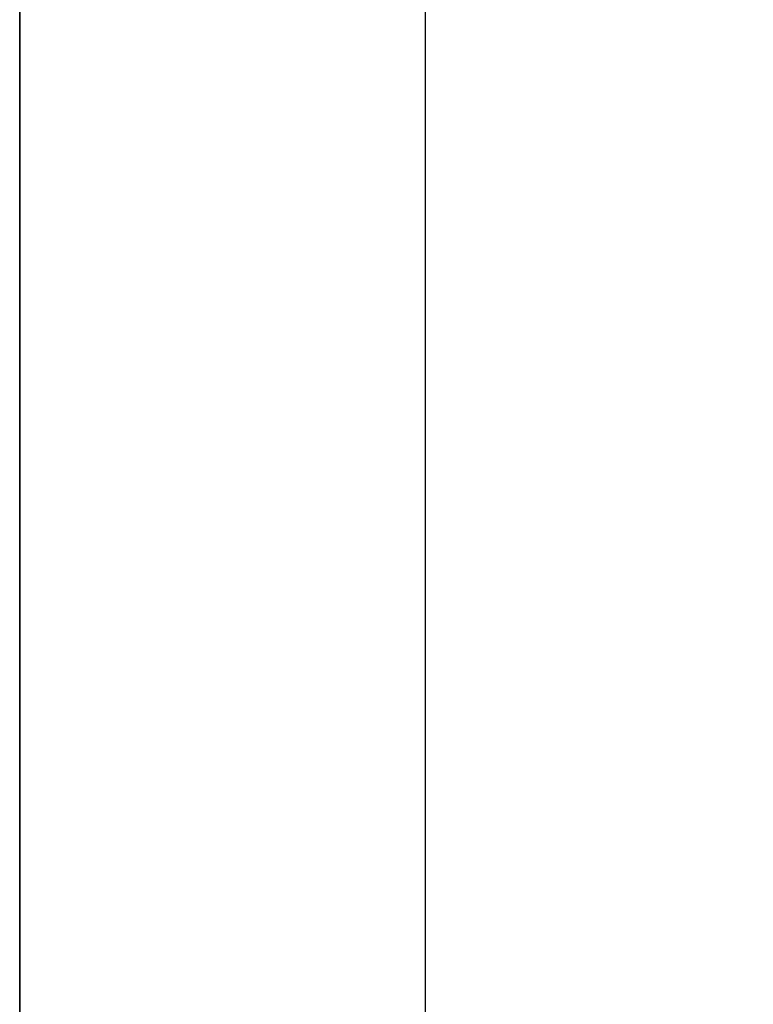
# Model space of a CAD drawing. Header units: millimetres. Extents: x -6500 to 4200, y 0 to 5940.
# Tile 83 of 157: x 0 to 72, y 97 to 194. Entities that reach past the tile are written whole.
import ezdxf

# ---------------------------------------------------------------- set-up
doc = ezdxf.new("R2010")
doc.units = ezdxf.units.MM
doc.layers.add('152', color=250, linetype='Continuous')
doc.layers.add('256', color=250, linetype='Continuous')

msp = doc.modelspace()

# ---------------------------------------------------------------- hatches: boundary and pattern name
at = {"layer": '152', "linetype": 'Continuous', "lineweight": 35}
h = msp.add_hatch(dxfattribs=at)
h.set_pattern_fill('ANSI31', color=155, scale=1.5, angle=-2.1e-14, style=0)
edge = h.paths.add_edge_path(flags=0)
edge.add_line((66.226, 138.9), (68.976, 138.9))
edge.add_line((68.976, 138.913), (66.226, 138.913))
edge = h.paths.add_edge_path(flags=0)
edge.add_spline(control_points=[(65.964, 138.65), (65.964, 138.659), (65.964, 138.668), (65.966, 138.685), (65.968, 138.702), (65.972, 138.718), (65.975, 138.729), (65.976, 138.731), (65.977, 138.735), (65.978, 138.737), (65.98, 138.743), (65.982, 138.747), (65.987, 138.759), (65.994, 138.774), (66.003, 138.789), (66.01, 138.8), (66.013, 138.803), (66.016, 138.808), (66.018, 138.81), (66.02, 138.814), (66.022, 138.815), (66.029, 138.824), (66.034, 138.83), (66.046, 138.842), (66.059, 138.854), (66.073, 138.864), (66.082, 138.87), (66.084, 138.871), (66.087, 138.873), (66.089, 138.874), (66.095, 138.878), (66.098, 138.88), (66.11, 138.886), (66.125, 138.893), (66.141, 138.899), (66.154, 138.903), (66.158, 138.904), (66.166, 138.906), (66.17, 138.907), (66.183, 138.91), (66.2, 138.912), (66.217, 138.913), (66.226, 138.913)], knot_values=[0, 0, 0, 0, 0.0625, 0.0625, 0.125, 0.1875, 0.1875, 0.203125, 0.203125, 0.21875, 0.21875, 0.25, 0.25, 0.3125, 0.375, 0.375, 0.40625, 0.40625, 0.421875, 0.421875, 0.4375, 0.4375, 0.5, 0.5, 0.5625, 0.625, 0.625, 0.640625, 0.640625, 0.65625, 0.65625, 0.6875, 0.6875, 0.75, 0.8125, 0.8125, 0.84375, 0.84375, 0.875, 0.875, 0.9375, 1, 1, 1, 1], degree=3, periodic=0)
edge.add_line((65.964, 135.788), (65.964, 138.65))
edge.add_line((65.976, 138.65), (65.976, 135.788))
edge.add_spline(control_points=[(66.226, 138.9), (66.218, 138.9), (66.201, 138.9), (66.185, 138.897), (66.173, 138.895), (66.169, 138.894), (66.161, 138.892), (66.157, 138.891), (66.145, 138.887), (66.13, 138.882), (66.115, 138.875), (66.104, 138.869), (66.101, 138.867), (66.096, 138.864), (66.094, 138.863), (66.09, 138.86), (66.089, 138.859), (66.08, 138.854), (66.067, 138.844), (66.055, 138.833), (66.043, 138.821), (66.038, 138.815), (66.031, 138.807), (66.03, 138.806), (66.028, 138.803), (66.026, 138.801), (66.023, 138.796), (66.02, 138.793), (66.014, 138.782), (66.005, 138.768), (65.998, 138.754), (65.994, 138.742), (65.992, 138.739), (65.99, 138.733), (65.989, 138.731), (65.988, 138.727), (65.987, 138.725), (65.984, 138.715), (65.98, 138.699), (65.978, 138.683), (65.976, 138.667), (65.976, 138.659), (65.976, 138.65)], knot_values=[0, 0, 0, 0, 0.0625, 0.125, 0.125, 0.15625, 0.15625, 0.1875, 0.1875, 0.25, 0.3125, 0.3125, 0.34375, 0.34375, 0.359375, 0.359375, 0.375, 0.375, 0.4375, 0.5, 0.5, 0.5625, 0.5625, 0.578125, 0.578125, 0.59375, 0.59375, 0.625, 0.625, 0.6875, 0.75, 0.75, 0.78125, 0.78125, 0.796875, 0.796875, 0.8125, 0.8125, 0.875, 0.9375, 0.9375, 1, 1, 1, 1], degree=3, periodic=0)
h = msp.add_hatch(dxfattribs=at)
h.set_pattern_fill('ANSI31', color=155, scale=1.5, angle=-29.985, style=0)
edge = h.paths.add_edge_path(flags=0)
edge.add_spline(control_points=[(17.076, 134.05), (17.076, 134.046), (17.076, 134.036), (17.074, 134.026), (17.073, 134.019), (17.072, 134.016), (17.071, 134.011), (17.07, 134.009), (17.068, 134.002), (17.065, 133.993), (17.061, 133.984), (17.057, 133.978), (17.056, 133.975), (17.054, 133.972), (17.053, 133.971), (17.052, 133.969), (17.051, 133.968), (17.048, 133.963), (17.042, 133.955), (17.032, 133.944), (17.025, 133.938), (17.02, 133.934), (17.019, 133.933), (17.017, 133.931), (17.014, 133.929), (17.011, 133.927), (17.005, 133.923), (16.997, 133.918), (16.988, 133.914), (16.981, 133.911), (16.979, 133.91), (16.975, 133.909), (16.974, 133.908), (16.972, 133.908), (16.971, 133.907), (16.965, 133.905), (16.955, 133.903), (16.946, 133.902), (16.936, 133.901), (16.931, 133.9), (16.926, 133.9)], knot_values=[0, 0, 0, 0, 0.0625, 0.125, 0.125, 0.15625, 0.15625, 0.1875, 0.1875, 0.25, 0.3125, 0.3125, 0.34375, 0.34375, 0.359375, 0.359375, 0.375, 0.375, 0.4375, 0.5, 0.5625, 0.5625, 0.578125, 0.578125, 0.59375, 0.625, 0.625, 0.6875, 0.75, 0.75, 0.78125, 0.78125, 0.796875, 0.796875, 0.8125, 0.8125, 0.875, 0.9375, 0.9375, 1, 1, 1, 1], degree=3, periodic=0)
edge.add_line((16.926, 133.9), (16.826, 133.9))
edge.add_line((16.826, 133.9), (16.826, 134.65))
edge.add_line((16.826, 134.65), (16.874, 134.65))
edge.add_line((16.874, 134.65), (16.874, 136.1))
edge.add_line((16.874, 136.1), (16.939, 136.1))
edge.add_line((16.939, 136.1), (17.076, 135.963))
edge.add_line((17.076, 135.963), (17.076, 134.05))
h = msp.add_hatch(dxfattribs=at)
h.set_pattern_fill('ANSI31', color=155, scale=1.5, angle=29.985, style=0)
h.paths.add_polyline_path([(19.624, 135.628), (19.624, 135.745), (19.46, 135.745), (19.581, 135.628)], flags=0)
edge = h.paths.add_edge_path(flags=0)
edge.add_spline(control_points=[(19.37, 135.913), (19.368, 135.913), (19.367, 135.914), (19.365, 135.914), (19.365, 135.914), (19.363, 135.914), (19.363, 135.914), (19.362, 135.914), (19.361, 135.914), (19.361, 135.914), (19.36, 135.914), (19.359, 135.914), (19.358, 135.914), (19.357, 135.913), (19.356, 135.913), (19.356, 135.912), (19.355, 135.912), (19.354, 135.912), (19.354, 135.911), (19.353, 135.91), (19.352, 135.91), (19.351, 135.908), (19.351, 135.907), (19.35, 135.904), (19.349, 135.903), (19.349, 135.901), (19.349, 135.901), (19.349, 135.899), (19.349, 135.899), (19.349, 135.898)], knot_values=[0, 0, 0, 0, 0.125, 0.125, 0.1875, 0.1875, 0.25, 0.25, 0.28125, 0.28125, 0.3125, 0.3125, 0.375, 0.4375, 0.4375, 0.46875, 0.46875, 0.5, 0.5625, 0.5625, 0.625, 0.625, 0.75, 0.75, 0.875, 0.875, 0.9375, 0.9375, 1, 1, 1, 1], degree=3, periodic=0)
edge = h.paths.add_edge_path(flags=0)
edge.add_spline(control_points=[(19.32, 136.063), (19.32, 136.063), (19.319, 136.063), (19.318, 136.063), (19.318, 136.064), (19.317, 136.064), (19.316, 136.064), (19.315, 136.063), (19.314, 136.063), (19.313, 136.063), (19.313, 136.062), (19.312, 136.062), (19.312, 136.061), (19.311, 136.06), (19.311, 136.06), (19.31, 136.059), (19.31, 136.058), (19.31, 136.057), (19.31, 136.057), (19.31, 136.056), (19.31, 136.055), (19.31, 136.054), (19.31, 136.053), (19.311, 136.052), (19.311, 136.052), (19.312, 136.051), (19.312, 136.051), (19.313, 136.05), (19.313, 136.05), (19.314, 136.049), (19.315, 136.049), (19.316, 136.049), (19.316, 136.049), (19.317, 136.049)], knot_values=[0, 0, 0, 0, 0.0625, 0.0625, 0.125, 0.125, 0.1875, 0.1875, 0.25, 0.25, 0.3125, 0.3125, 0.375, 0.375, 0.4375, 0.4375, 0.5, 0.5, 0.5625, 0.5625, 0.625, 0.625, 0.6875, 0.6875, 0.75, 0.75, 0.8125, 0.8125, 0.875, 0.875, 0.9375, 0.9375, 1, 1, 1, 1], degree=3, periodic=0)
edge = h.paths.add_edge_path(flags=0)
edge.add_spline(control_points=[(19.084, 135.713), (19.084, 135.712), (19.084, 135.711), (19.084, 135.711), (19.084, 135.71), (19.083, 135.71), (19.083, 135.709), (19.083, 135.709), (19.082, 135.708), (19.082, 135.707), (19.081, 135.707), (19.081, 135.707), (19.081, 135.706), (19.08, 135.706), (19.079, 135.705), (19.078, 135.705), (19.078, 135.705), (19.076, 135.704), (19.076, 135.704), (19.075, 135.704), (19.074, 135.704), (19.074, 135.704), (19.074, 135.704), (19.073, 135.704), (19.072, 135.704), (19.071, 135.704), (19.07, 135.705), (19.069, 135.705), (19.069, 135.705), (19.068, 135.706), (19.068, 135.706), (19.067, 135.706), (19.067, 135.707), (19.066, 135.708), (19.066, 135.708), (19.066, 135.708), (19.065, 135.709), (19.065, 135.709), (19.065, 135.71), (19.064, 135.711), (19.064, 135.712), (19.064, 135.713), (19.064, 135.714), (19.064, 135.714)], knot_values=[0, 0, 0, 0, 0.0625, 0.0625, 0.09375, 0.09375, 0.125, 0.125, 0.1875, 0.1875, 0.21875, 0.21875, 0.25, 0.25, 0.3125, 0.3125, 0.375, 0.375, 0.4375, 0.4375, 0.46875, 0.46875, 0.5, 0.5, 0.5625, 0.5625, 0.625, 0.625, 0.65625, 0.65625, 0.6875, 0.6875, 0.75, 0.75, 0.78125, 0.78125, 0.8125, 0.8125, 0.875, 0.875, 0.9375, 0.9375, 1, 1, 1, 1], degree=3, periodic=0)
edge = h.paths.add_edge_path(flags=0)
edge.add_spline(control_points=[(19.084, 135.713), (19.085, 135.716), (19.085, 135.718), (19.087, 135.722), (19.088, 135.723), (19.088, 135.725), (19.089, 135.726), (19.09, 135.727), (19.09, 135.728), (19.092, 135.731), (19.094, 135.733), (19.097, 135.736), (19.098, 135.737), (19.1, 135.739), (19.102, 135.74), (19.105, 135.742), (19.107, 135.743), (19.108, 135.743), (19.109, 135.744), (19.112, 135.745), (19.115, 135.746), (19.118, 135.746), (19.119, 135.746), (19.121, 135.746), (19.121, 135.746), (19.123, 135.746), (19.125, 135.746), (19.129, 135.746), (19.132, 135.746), (19.134, 135.745)], knot_values=[0, 0, 0, 0, 0.125, 0.125, 0.1875, 0.1875, 0.21875, 0.21875, 0.25, 0.25, 0.375, 0.375, 0.4375, 0.4375, 0.5, 0.5625, 0.59375, 0.59375, 0.625, 0.625, 0.75, 0.75, 0.78125, 0.78125, 0.8125, 0.8125, 0.875, 0.875, 1, 1, 1, 1], degree=3, periodic=0)
edge.add_line((19.134, 135.745), (19.346, 135.684))
edge.add_spline(control_points=[(19.346, 135.684), (19.347, 135.684), (19.347, 135.684), (19.349, 135.683), (19.35, 135.683), (19.351, 135.682), (19.352, 135.681), (19.352, 135.68), (19.353, 135.68), (19.353, 135.679), (19.354, 135.679), (19.354, 135.678), (19.355, 135.678), (19.355, 135.677), (19.355, 135.676), (19.356, 135.675), (19.356, 135.675), (19.356, 135.674), (19.357, 135.673), (19.357, 135.672), (19.357, 135.671), (19.357, 135.669), (19.357, 135.668), (19.357, 135.667), (19.357, 135.667), (19.357, 135.666), (19.356, 135.666), (19.356, 135.664), (19.356, 135.664), (19.355, 135.663), (19.355, 135.662), (19.355, 135.662), (19.354, 135.661), (19.354, 135.66), (19.353, 135.66), (19.352, 135.659), (19.352, 135.659), (19.352, 135.658), (19.351, 135.658), (19.35, 135.657), (19.348, 135.656), (19.347, 135.655)], knot_values=[0, 0, 0, 0, 0.0625, 0.0625, 0.125, 0.125, 0.1875, 0.1875, 0.21875, 0.21875, 0.25, 0.25, 0.3125, 0.3125, 0.34375, 0.34375, 0.375, 0.375, 0.4375, 0.4375, 0.5, 0.5, 0.5625, 0.5625, 0.59375, 0.59375, 0.625, 0.625, 0.6875, 0.6875, 0.71875, 0.71875, 0.75, 0.75, 0.8125, 0.8125, 0.84375, 0.84375, 0.875, 0.875, 1, 1, 1, 1], degree=3, periodic=0)
edge.add_line((19.347, 135.655), (19.083, 135.565))
edge.add_spline(control_points=[(19.083, 135.565), (19.082, 135.565), (19.082, 135.565), (19.08, 135.565), (19.08, 135.564), (19.078, 135.563), (19.077, 135.563), (19.076, 135.562), (19.075, 135.561), (19.075, 135.56), (19.074, 135.56), (19.073, 135.559), (19.072, 135.558), (19.071, 135.555), (19.07, 135.554), (19.07, 135.552), (19.069, 135.551), (19.069, 135.549), (19.069, 135.549), (19.069, 135.547), (19.069, 135.547), (19.069, 135.545), (19.069, 135.544), (19.069, 135.542), (19.069, 135.541), (19.07, 135.54), (19.07, 135.54), (19.07, 135.538), (19.071, 135.537), (19.072, 135.535), (19.072, 135.535), (19.073, 135.534), (19.073, 135.533), (19.074, 135.532), (19.075, 135.531), (19.076, 135.53), (19.077, 135.529), (19.078, 135.529), (19.078, 135.528), (19.08, 135.527), (19.081, 135.527), (19.083, 135.526), (19.083, 135.526), (19.085, 135.526), (19.085, 135.526), (19.087, 135.525), (19.088, 135.525), (19.089, 135.525)], knot_values=[0, 0, 0, 0, 0.03125, 0.03125, 0.0625, 0.0625, 0.125, 0.125, 0.15625, 0.15625, 0.1875, 0.1875, 0.25, 0.25, 0.3125, 0.3125, 0.375, 0.375, 0.40625, 0.40625, 0.4375, 0.4375, 0.5, 0.5, 0.53125, 0.53125, 0.5625, 0.5625, 0.625, 0.625, 0.65625, 0.65625, 0.6875, 0.6875, 0.75, 0.75, 0.78125, 0.78125, 0.8125, 0.8125, 0.875, 0.875, 0.90625, 0.90625, 0.9375, 0.9375, 1, 1, 1, 1], degree=3, periodic=0)
edge.add_line((19.089, 135.525), (19.455, 135.525))
edge.add_spline(control_points=[(19.455, 135.525), (19.459, 135.525), (19.464, 135.526), (19.469, 135.527), (19.47, 135.527), (19.472, 135.528), (19.473, 135.528), (19.476, 135.529), (19.48, 135.531), (19.484, 135.533), (19.487, 135.535), (19.488, 135.535), (19.489, 135.537), (19.49, 135.537), (19.494, 135.541), (19.498, 135.544), (19.5, 135.547)], knot_values=[0, 0, 0, 0, 0.25, 0.25, 0.3125, 0.3125, 0.375, 0.375, 0.5, 0.625, 0.625, 0.6875, 0.6875, 0.75, 0.75, 1, 1, 1, 1], degree=3, periodic=0)
edge.add_spline(control_points=[(19.5, 135.547), (19.503, 135.55), (19.508, 135.556), (19.514, 135.562), (19.519, 135.566), (19.521, 135.567), (19.524, 135.569), (19.526, 135.57), (19.531, 135.573), (19.538, 135.577), (19.545, 135.581), (19.551, 135.583), (19.553, 135.583), (19.557, 135.584), (19.559, 135.585), (19.565, 135.586), (19.573, 135.588), (19.581, 135.588), (19.585, 135.588)], knot_values=[0, 0, 0, 0, 0.125, 0.25, 0.25, 0.3125, 0.3125, 0.375, 0.375, 0.5, 0.625, 0.625, 0.6875, 0.6875, 0.75, 0.75, 0.875, 1, 1, 1, 1], degree=3, periodic=0)
edge.add_line((19.585, 135.588), (19.664, 135.588))
edge.add_line((19.664, 135.588), (19.664, 135.788))
edge.add_line((19.664, 135.788), (19.459, 135.788))
edge.add_line((19.438, 135.817), (19.386, 135.817))
edge.add_spline(control_points=[(19.386, 135.817), (19.384, 135.817), (19.381, 135.818), (19.379, 135.818), (19.376, 135.819), (19.376, 135.819), (19.374, 135.82), (19.374, 135.82), (19.372, 135.821), (19.371, 135.822), (19.369, 135.823), (19.369, 135.824), (19.368, 135.825), (19.367, 135.826), (19.366, 135.827), (19.365, 135.828), (19.364, 135.83), (19.363, 135.831), (19.363, 135.832), (19.362, 135.833), (19.362, 135.835), (19.361, 135.836), (19.361, 135.838)], knot_values=[0, 0, 0, 0, 0.125, 0.25, 0.25, 0.3125, 0.3125, 0.375, 0.375, 0.5, 0.5, 0.5625, 0.5625, 0.625, 0.625, 0.75, 0.75, 0.8125, 0.8125, 0.875, 0.875, 1, 1, 1, 1], degree=3, periodic=0)
edge.add_line((19.361, 135.838), (19.349, 135.898))
edge.add_spline(control_points=[(19.37, 135.913), (19.376, 135.909), (19.383, 135.905), (19.393, 135.899), (19.396, 135.896), (19.403, 135.892), (19.409, 135.887), (19.415, 135.882), (19.421, 135.877), (19.424, 135.874), (19.432, 135.866), (19.438, 135.861), (19.443, 135.855)], knot_values=[0, 0, 0, 0, 0.25, 0.25, 0.375, 0.375, 0.5, 0.625, 0.625, 0.75, 0.75, 1, 1, 1, 1], degree=3, periodic=0)
edge.add_spline(control_points=[(19.457, 135.867), (19.444, 135.878), (19.432, 135.888), (19.417, 135.903), (19.414, 135.905), (19.408, 135.911), (19.406, 135.914), (19.397, 135.923), (19.386, 135.935), (19.376, 135.948), (19.366, 135.961), (19.361, 135.967), (19.347, 135.987), (19.338, 136.001), (19.33, 136.015)], knot_values=[0, 0, 0, 0, 0.25, 0.25, 0.3125, 0.3125, 0.375, 0.375, 0.5, 0.625, 0.625, 0.75, 0.75, 1, 1, 1, 1], degree=3, periodic=0)
edge.add_line((19.33, 136.015), (19.323, 136.049))
edge.add_spline(control_points=[(19.32, 136.063), (19.327, 136.06), (19.333, 136.056), (19.342, 136.051), (19.345, 136.049), (19.349, 136.046), (19.35, 136.045), (19.353, 136.043), (19.355, 136.041), (19.362, 136.036), (19.372, 136.027), (19.387, 136.012), (19.397, 136), (19.402, 135.993), (19.404, 135.99), (19.405, 135.989), (19.408, 135.984), (19.41, 135.981), (19.415, 135.972), (19.422, 135.96), (19.427, 135.947), (19.43, 135.941)], knot_values=[0, 0, 0, 0, 0.125, 0.125, 0.1875, 0.1875, 0.21875, 0.21875, 0.25, 0.25, 0.375, 0.5, 0.625, 0.65625, 0.65625, 0.6875, 0.6875, 0.75, 0.75, 0.875, 1, 1, 1, 1], degree=3, periodic=0)
edge.add_line((19.43, 135.941), (19.457, 135.969))
edge.add_spline(control_points=[(19.457, 135.969), (19.453, 135.976), (19.445, 135.991), (19.431, 136.012), (19.421, 136.025), (19.414, 136.033), (19.413, 136.035), (19.41, 136.038), (19.406, 136.042), (19.402, 136.047), (19.393, 136.056), (19.387, 136.062), (19.377, 136.07), (19.374, 136.073), (19.368, 136.078), (19.364, 136.08), (19.354, 136.088), (19.341, 136.097), (19.326, 136.106), (19.319, 136.11)], knot_values=[0, 0, 0, 0, 0.125, 0.25, 0.375, 0.375, 0.40625, 0.40625, 0.4375, 0.5, 0.5, 0.625, 0.625, 0.6875, 0.6875, 0.75, 0.75, 0.875, 1, 1, 1, 1], degree=3, periodic=0)
edge.add_spline(control_points=[(19.319, 136.11), (19.317, 136.11), (19.314, 136.112), (19.311, 136.113), (19.309, 136.113), (19.308, 136.113), (19.306, 136.114), (19.306, 136.114), (19.303, 136.114), (19.3, 136.114), (19.297, 136.114), (19.294, 136.113), (19.292, 136.113), (19.289, 136.112), (19.286, 136.111), (19.283, 136.109), (19.281, 136.108), (19.28, 136.108), (19.279, 136.107), (19.278, 136.106), (19.276, 136.105), (19.275, 136.104), (19.274, 136.102), (19.273, 136.101), (19.272, 136.1), (19.272, 136.1), (19.27, 136.098), (19.268, 136.095), (19.267, 136.092), (19.266, 136.09), (19.266, 136.089), (19.265, 136.087), (19.265, 136.087), (19.264, 136.084), (19.264, 136.081), (19.264, 136.078), (19.264, 136.076)], knot_values=[0, 0, 0, 0, 0.0625, 0.125, 0.125, 0.15625, 0.15625, 0.1875, 0.1875, 0.25, 0.3125, 0.3125, 0.375, 0.375, 0.4375, 0.5, 0.5, 0.53125, 0.53125, 0.5625, 0.5625, 0.625, 0.625, 0.65625, 0.65625, 0.6875, 0.6875, 0.75, 0.8125, 0.8125, 0.84375, 0.84375, 0.875, 0.875, 0.9375, 1, 1, 1, 1], degree=3, periodic=0)
edge.add_line((19.264, 136.076), (19.264, 135.788))
edge.add_line((19.264, 135.788), (19.094, 135.788))
edge.add_spline(control_points=[(19.094, 135.788), (19.092, 135.785), (19.091, 135.783), (19.088, 135.778), (19.086, 135.775), (19.083, 135.77), (19.081, 135.768), (19.078, 135.763), (19.076, 135.761), (19.073, 135.759)], knot_values=[0, 0, 0, 0, 0.25, 0.25, 0.5, 0.5, 0.75, 0.75, 1, 1, 1, 1], degree=3, periodic=0)
edge.add_spline(control_points=[(19.073, 135.759), (19.072, 135.757), (19.07, 135.756), (19.068, 135.752), (19.067, 135.75), (19.066, 135.747), (19.065, 135.746), (19.065, 135.744), (19.064, 135.742), (19.064, 135.739), (19.064, 135.737), (19.064, 135.735)], knot_values=[0, 0, 0, 0, 0.25, 0.25, 0.5, 0.5, 0.625, 0.625, 0.75, 0.75, 1, 1, 1, 1], degree=3, periodic=0)
edge = h.paths.add_edge_path(flags=0)
edge.add_line((19.513, 135.653), (19.417, 135.745))
edge.add_line((19.417, 135.745), (19.283, 135.745))
edge.add_line((19.283, 135.745), (19.151, 135.77))
edge.add_line((19.151, 135.77), (19.354, 135.712))
edge.add_spline(control_points=[(19.354, 135.712), (19.356, 135.712), (19.361, 135.71), (19.365, 135.708), (19.367, 135.706), (19.368, 135.706), (19.369, 135.705), (19.37, 135.704), (19.371, 135.703), (19.374, 135.7), (19.375, 135.699), (19.378, 135.696), (19.378, 135.695), (19.38, 135.693), (19.38, 135.692), (19.382, 135.689), (19.383, 135.687), (19.384, 135.684), (19.384, 135.683), (19.384, 135.682), (19.384, 135.682), (19.385, 135.68), (19.385, 135.679), (19.386, 135.675), (19.386, 135.673), (19.386, 135.67), (19.386, 135.668), (19.386, 135.666), (19.386, 135.665), (19.385, 135.661), (19.385, 135.659), (19.384, 135.656), (19.383, 135.655), (19.383, 135.653), (19.383, 135.652), (19.382, 135.651), (19.382, 135.651), (19.381, 135.648), (19.379, 135.646), (19.377, 135.643), (19.377, 135.642), (19.375, 135.641), (19.374, 135.64), (19.372, 135.637), (19.37, 135.636), (19.368, 135.634), (19.367, 135.633), (19.365, 135.632), (19.364, 135.631), (19.36, 135.629), (19.358, 135.628), (19.356, 135.628)], knot_values=[0, 0, 0, 0, 0.0625, 0.125, 0.125, 0.140625, 0.140625, 0.15625, 0.1875, 0.1875, 0.25, 0.25, 0.28125, 0.28125, 0.3125, 0.3125, 0.375, 0.375, 0.390625, 0.390625, 0.40625, 0.40625, 0.4375, 0.4375, 0.5, 0.5, 0.53125, 0.53125, 0.5625, 0.5625, 0.625, 0.625, 0.65625, 0.65625, 0.671875, 0.671875, 0.6875, 0.6875, 0.75, 0.75, 0.78125, 0.78125, 0.8125, 0.8125, 0.875, 0.875, 0.90625, 0.90625, 0.9375, 0.9375, 1, 1, 1, 1], degree=3, periodic=0)
edge.add_line((19.356, 135.628), (19.245, 135.59))
edge.add_spline(control_points=[(19.245, 135.59), (19.236, 135.587), (19.227, 135.584), (19.21, 135.579), (19.201, 135.577), (19.183, 135.572), (19.175, 135.57), (19.157, 135.566), (19.148, 135.565), (19.139, 135.563)], knot_values=[0, 0, 0, 0, 0.25, 0.25, 0.5, 0.5, 0.75, 0.75, 1, 1, 1, 1], degree=3, periodic=0)
edge.add_spline(control_points=[(19.144, 135.546), (19.149, 135.548), (19.154, 135.551), (19.162, 135.554), (19.165, 135.555), (19.17, 135.556), (19.176, 135.558), (19.181, 135.559), (19.187, 135.56), (19.189, 135.56), (19.198, 135.561), (19.203, 135.561), (19.209, 135.561)], knot_values=[0, 0, 0, 0, 0.25, 0.25, 0.375, 0.375, 0.5, 0.625, 0.625, 0.75, 0.75, 1, 1, 1, 1], degree=3, periodic=0)
edge.add_line((19.209, 135.561), (19.455, 135.561))
edge.add_spline(control_points=[(19.471, 135.568), (19.476, 135.573), (19.481, 135.578), (19.488, 135.585), (19.491, 135.588), (19.497, 135.592), (19.502, 135.596), (19.508, 135.6), (19.514, 135.604), (19.517, 135.606), (19.526, 135.612), (19.532, 135.615), (19.538, 135.618)], knot_values=[0, 0, 0, 0, 0.25, 0.25, 0.375, 0.375, 0.5, 0.625, 0.625, 0.75, 0.75, 1, 1, 1, 1], degree=3, periodic=0)
edge.add_spline(control_points=[(19.537, 135.638), (19.534, 135.639), (19.532, 135.64), (19.529, 135.641), (19.528, 135.642), (19.526, 135.643), (19.524, 135.644), (19.522, 135.645), (19.52, 135.647), (19.519, 135.647), (19.516, 135.65), (19.514, 135.651), (19.513, 135.653)], knot_values=[0, 0, 0, 0, 0.25, 0.25, 0.375, 0.375, 0.5, 0.625, 0.625, 0.75, 0.75, 1, 1, 1, 1], degree=3, periodic=0)
edge = h.paths.add_edge_path(flags=0)
edge.add_spline(control_points=[(19.139, 135.563), (19.138, 135.563), (19.137, 135.563), (19.136, 135.562), (19.136, 135.562), (19.135, 135.561), (19.134, 135.561), (19.133, 135.56), (19.133, 135.56), (19.133, 135.559), (19.132, 135.559), (19.132, 135.558), (19.132, 135.558), (19.132, 135.557), (19.131, 135.556), (19.131, 135.556), (19.131, 135.555), (19.131, 135.554), (19.131, 135.554), (19.131, 135.553), (19.131, 135.553), (19.131, 135.552), (19.131, 135.552), (19.132, 135.551), (19.132, 135.55), (19.133, 135.549), (19.133, 135.549), (19.133, 135.548), (19.133, 135.548), (19.134, 135.547), (19.134, 135.547), (19.136, 135.546), (19.136, 135.546), (19.137, 135.545), (19.138, 135.545), (19.139, 135.545), (19.14, 135.545), (19.141, 135.545), (19.141, 135.545), (19.142, 135.545), (19.142, 135.545), (19.143, 135.545), (19.144, 135.546), (19.144, 135.546)], knot_values=[0, 0, 0, 0, 0.0625, 0.0625, 0.125, 0.125, 0.1875, 0.1875, 0.21875, 0.21875, 0.25, 0.28125, 0.28125, 0.3125, 0.3125, 0.375, 0.375, 0.40625, 0.40625, 0.4375, 0.46875, 0.46875, 0.5, 0.5, 0.5625, 0.5625, 0.59375, 0.59375, 0.625, 0.625, 0.6875, 0.6875, 0.75, 0.75, 0.8125, 0.8125, 0.875, 0.875, 0.90625, 0.90625, 0.9375, 0.9375, 1, 1, 1, 1], degree=3, periodic=0)
edge = h.paths.add_edge_path(flags=0)
edge.add_spline(control_points=[(19.538, 135.618), (19.539, 135.619), (19.54, 135.619), (19.541, 135.62), (19.541, 135.62), (19.542, 135.621), (19.542, 135.621), (19.543, 135.622), (19.543, 135.623), (19.543, 135.623), (19.544, 135.625), (19.544, 135.625), (19.544, 135.626), (19.544, 135.626), (19.544, 135.627), (19.544, 135.627), (19.544, 135.628), (19.544, 135.629), (19.544, 135.63), (19.544, 135.631), (19.544, 135.631), (19.543, 135.632), (19.543, 135.633), (19.543, 135.634), (19.542, 135.634), (19.542, 135.635), (19.541, 135.636), (19.54, 135.636), (19.54, 135.637), (19.539, 135.638), (19.538, 135.638), (19.537, 135.638)], knot_values=[0, 0, 0, 0, 0.125, 0.125, 0.15625, 0.15625, 0.1875, 0.25, 0.25, 0.3125, 0.3125, 0.375, 0.375, 0.40625, 0.40625, 0.4375, 0.4375, 0.5, 0.5625, 0.5625, 0.625, 0.625, 0.6875, 0.6875, 0.75, 0.75, 0.8125, 0.8125, 0.875, 0.875, 1, 1, 1, 1], degree=3, periodic=0)
h = msp.add_hatch(dxfattribs=at)
h.set_pattern_fill('ANSI31', color=155, scale=1.5, angle=-29.985, style=0)
edge = h.paths.add_edge_path(flags=0)
edge.add_line((68.689, 136.1), (68.754, 136.1))
edge.add_line((68.754, 136.1), (68.754, 134.65))
edge.add_line((68.754, 134.65), (68.801, 134.65))
edge.add_line((68.801, 134.65), (68.801, 133.9))
edge.add_line((68.801, 133.9), (68.701, 133.9))
edge.add_spline(control_points=[(68.701, 133.9), (68.696, 133.9), (68.686, 133.901), (68.677, 133.902), (68.669, 133.904), (68.667, 133.904), (68.662, 133.906), (68.66, 133.906), (68.653, 133.908), (68.643, 133.912), (68.635, 133.916), (68.628, 133.919), (68.626, 133.921), (68.623, 133.923), (68.622, 133.923), (68.62, 133.924), (68.619, 133.925), (68.614, 133.929), (68.606, 133.934), (68.595, 133.944), (68.588, 133.952), (68.584, 133.956), (68.584, 133.957), (68.582, 133.959), (68.58, 133.962), (68.578, 133.965), (68.574, 133.971), (68.569, 133.98), (68.564, 133.989), (68.562, 133.995), (68.561, 133.998), (68.559, 134.001), (68.559, 134.002), (68.558, 134.005), (68.558, 134.006), (68.556, 134.012), (68.554, 134.021), (68.552, 134.031), (68.551, 134.041), (68.551, 134.046), (68.551, 134.05)], knot_values=[0, 0, 0, 0, 0.0625, 0.125, 0.125, 0.15625, 0.15625, 0.1875, 0.1875, 0.25, 0.3125, 0.3125, 0.34375, 0.34375, 0.359375, 0.359375, 0.375, 0.375, 0.4375, 0.5, 0.5625, 0.5625, 0.578125, 0.578125, 0.59375, 0.625, 0.625, 0.6875, 0.75, 0.75, 0.78125, 0.78125, 0.796875, 0.796875, 0.8125, 0.8125, 0.875, 0.9375, 0.9375, 1, 1, 1, 1], degree=3, periodic=0)
edge.add_line((68.551, 134.05), (68.551, 135.963))
edge.add_line((68.551, 135.963), (68.689, 136.1))
h = msp.add_hatch(dxfattribs=at)
h.set_pattern_fill('ANSI31', color=155, scale=1.5, angle=-2.1e-14, style=0)
h.paths.add_polyline_path([(72.301, 133.9), (68.801, 133.9), (68.801, 134.65), (72.301, 134.65)], flags=0)

# ---------------------------------------------------------------- linework, layer by layer
at = {"layer": '256', "linetype": 'Continuous', "lineweight": -3}
for p, q in [((0, 0), (0, 5940)), ((40, 40), (40, 5900)), ((0, 4200), (0, 0))]:
    msp.add_line(p, q, dxfattribs=at)

doc.saveas('drawing.dxf')
